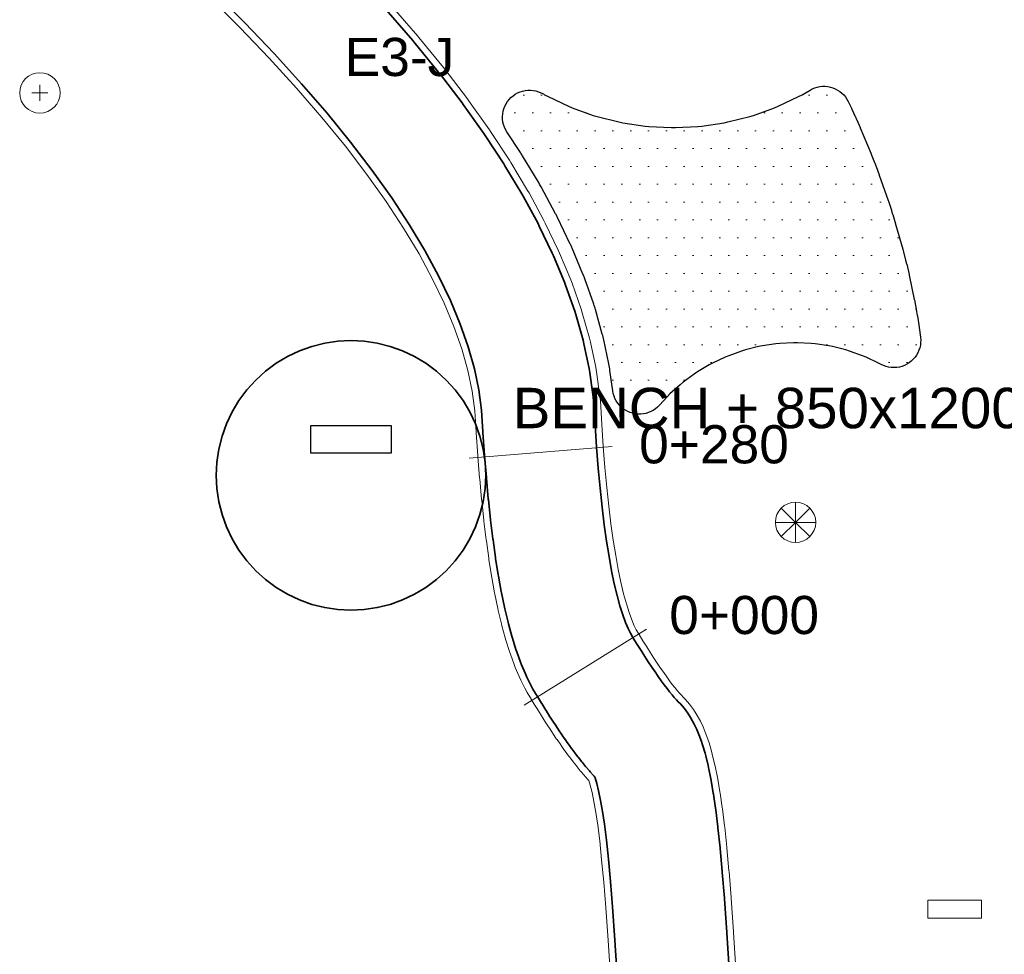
# Model space of a CAD drawing. Header units: metres. Extents: x -6552 to -6384, y 5654608 to 5654799.
# Tile 11 of 20: x -6460 to -6438, y 5654700 to 5654720. Entities that reach past the tile are written whole.
import ezdxf
from ezdxf.enums import TextEntityAlignment as Align

# ---------------------------------------------------------------- set-up
doc = ezdxf.new("R2010")
doc.units = ezdxf.units.M
doc.header["$LTSCALE"] = 0.5
for name, color, linetype, lineweight in [('L-ANNO-DIMS', 2, 'Continuous', 18), ('L-ANNO-TEXT', 2, 'Continuous', 18), ('L-HARD-PATT', 253, 'Continuous', 13), ('L-HARD-PAVE', 8, 'Continuous', 35), ('L-PLNT-GRND', 83, 'Continuous', 13), ('L-PLNT-SHRB', 3, 'Continuous', 25), ('L-SITE-FURN', 40, 'Continuous', 25), ('V-SITE-FURN', 40, 'Continuous', 18), ('V-VEG-TREE', 94, 'Continuous', 18)]:
    doc.layers.add(name, color=color, linetype=linetype, lineweight=lineweight)
doc.styles.add('BR-STD', font='arial.ttf')

# ---------------------------------------------------------------- blocks, each defined once
blk = doc.blocks.new('SITE-BENCH')
at = {"color": 0, "lineweight": -2}
blk.add_lwpolyline([(-1.5, -0.5), (1.5, -0.5), (1.5, 0.5), (-1.5, 0.5)], close=True, dxfattribs=at)
blk = doc.blocks.new('VEG-TREE-DECID')
at = {"color": 0, "lineweight": -2}
for p, q in [((-0.6, 0), (0.6, 0)), ((0, -0.6), (0, 0.6))]:
    blk.add_line(p, q, dxfattribs=at)
blk.add_circle((0, 0), 1.5, dxfattribs=at)
blk = doc.blocks.new('VEG-TREE-CONIF')
at = {"color": 0, "lineweight": -2}
for q in [(0, 1.5), (-1.061, 1.061), (1.061, 1.061), (-1.5, 0), (-1.061, -1.061), (1.5, 0), (0, -1.5), (1.061, -1.061)]:
    blk.add_line((0, 0), q, dxfattribs=at)
blk.add_circle((0, 0), 1.5, dxfattribs=at)

msp = doc.modelspace()

# ---------------------------------------------------------------- hatches: boundary and pattern name
at = {"layer": 'L-HARD-PATT'}
h = msp.add_hatch(dxfattribs=at)
h.set_pattern_fill('AR-CONC', color=256, scale=0.125)
h.paths.add_polyline_path([(-6449.67, 5654710.19), (-6449.684, 5654709.896), (-6449.727, 5654709.605), (-6449.799, 5654709.32), (-6449.898, 5654709.042), (-6450.024, 5654708.776), (-6450.175, 5654708.524), (-6450.351, 5654708.287), (-6450.548, 5654708.069), (-6450.767, 5654707.871), (-6451.003, 5654707.696), (-6451.256, 5654707.545), (-6451.522, 5654707.419), (-6451.799, 5654707.32), (-6452.085, 5654707.248), (-6452.376, 5654707.205), (-6452.67, 5654707.19), (-6452.964, 5654707.205), (-6453.255, 5654707.248), (-6453.541, 5654707.32), (-6453.818, 5654707.419), (-6454.084, 5654707.545), (-6454.336, 5654707.696), (-6454.573, 5654707.871), (-6454.791, 5654708.069), (-6454.989, 5654708.287), (-6455.164, 5654708.524), (-6455.316, 5654708.776), (-6455.441, 5654709.042), (-6455.541, 5654709.32), (-6455.612, 5654709.605), (-6455.655, 5654709.896), (-6455.67, 5654710.19), (-6455.655, 5654710.484), (-6455.612, 5654710.776), (-6455.541, 5654711.061), (-6455.441, 5654711.338), (-6455.316, 5654711.605), (-6455.164, 5654711.857), (-6454.989, 5654712.094), (-6454.791, 5654712.312), (-6454.573, 5654712.509), (-6454.336, 5654712.685), (-6454.084, 5654712.836), (-6453.818, 5654712.962), (-6453.541, 5654713.061), (-6453.255, 5654713.133), (-6452.964, 5654713.176), (-6452.67, 5654713.19), (-6452.376, 5654713.176), (-6452.085, 5654713.133), (-6451.799, 5654713.061), (-6451.522, 5654712.962), (-6451.256, 5654712.836), (-6451.003, 5654712.685), (-6450.767, 5654712.509), (-6450.548, 5654712.312), (-6450.351, 5654712.094), (-6450.175, 5654711.857), (-6450.024, 5654711.605), (-6449.898, 5654711.338), (-6449.799, 5654711.061), (-6449.727, 5654710.776), (-6449.684, 5654710.484)])
at = {"layer": 'L-PLNT-GRND'}
h = msp.add_hatch(dxfattribs=at)
h.set_pattern_fill('DOTS', color=42, scale=0.25)
h.paths.add_polyline_path([(-6449.197, 5654717.837), (-6449.228, 5654717.888), (-6449.253, 5654717.943), (-6449.272, 5654717.999), (-6449.286, 5654718.057), (-6449.294, 5654718.117), (-6449.296, 5654718.176), (-6449.292, 5654718.236), (-6449.282, 5654718.295), (-6449.266, 5654718.353), (-6449.245, 5654718.408), (-6449.218, 5654718.462), (-6449.186, 5654718.512), (-6449.149, 5654718.559), (-6449.108, 5654718.603), (-6449.062, 5654718.641), (-6449.013, 5654718.675), (-6448.961, 5654718.704), (-6448.906, 5654718.728), (-6448.849, 5654718.746), (-6448.79, 5654718.759), (-6448.731, 5654718.765), (-6448.671, 5654718.766), (-6448.611, 5654718.76), (-6448.553, 5654718.749), (-6448.495, 5654718.732), (-6448.44, 5654718.709), (-6448.387, 5654718.681), (-6448.358, 5654718.663), (-6448.28, 5654718.622), (-6447.828, 5654718.408), (-6447.746, 5654718.374), (-6447.275, 5654718.205), (-6447.191, 5654718.18), (-6446.705, 5654718.058), (-6446.619, 5654718.041), (-6446.124, 5654717.967), (-6446.036, 5654717.959), (-6445.536, 5654717.934), (-6445.448, 5654717.934), (-6444.948, 5654717.959), (-6444.86, 5654717.967), (-6444.365, 5654718.041), (-6444.279, 5654718.058), (-6443.793, 5654718.18), (-6443.709, 5654718.205), (-6443.238, 5654718.374), (-6443.156, 5654718.408), (-6442.704, 5654718.622), (-6442.626, 5654718.663), (-6442.45, 5654718.768), (-6442.399, 5654718.796), (-6442.345, 5654718.818), (-6442.288, 5654718.835), (-6442.231, 5654718.847), (-6442.173, 5654718.853), (-6442.114, 5654718.853), (-6442.056, 5654718.847), (-6441.998, 5654718.836), (-6441.942, 5654718.819), (-6441.887, 5654718.797), (-6441.836, 5654718.769), (-6441.787, 5654718.737), (-6441.741, 5654718.7), (-6441.7, 5654718.659), (-6441.662, 5654718.614), (-6441.629, 5654718.565), (-6441.601, 5654718.513), (-6441.523, 5654718.351), (-6441.52, 5654718.344), (-6441.443, 5654718.178), (-6441.439, 5654718.171), (-6441.412, 5654718.111), (-6441.409, 5654718.103), (-6441.336, 5654717.936), (-6441.333, 5654717.928), (-6441.091, 5654717.346), (-6441.087, 5654717.338), (-6441.013, 5654717.153), (-6441.01, 5654717.145), (-6440.984, 5654717.078), (-6440.981, 5654717.07), (-6440.912, 5654716.883), (-6440.909, 5654716.875), (-6440.709, 5654716.306), (-6440.706, 5654716.297), (-6440.638, 5654716.091), (-6440.635, 5654716.083), (-6440.611, 5654716.008), (-6440.608, 5654715.999), (-6440.546, 5654715.792), (-6440.544, 5654715.783), (-6440.386, 5654715.226), (-6440.383, 5654715.217), (-6440.323, 5654714.99), (-6440.321, 5654714.981), (-6440.301, 5654714.899), (-6440.298, 5654714.889), (-6440.246, 5654714.661), (-6440.244, 5654714.651), (-6440.129, 5654714.107), (-6440.127, 5654714.096), (-6440.079, 5654713.849), (-6440.077, 5654713.839), (-6440.062, 5654713.75), (-6440.06, 5654713.739), (-6440.021, 5654713.491), (-6440.02, 5654713.48), (-6439.991, 5654713.271), (-6439.986, 5654713.211), (-6439.987, 5654713.151), (-6439.994, 5654713.092), (-6440.006, 5654713.033), (-6440.025, 5654712.976), (-6440.049, 5654712.922), (-6440.078, 5654712.869), (-6440.113, 5654712.82), (-6440.152, 5654712.775), (-6440.195, 5654712.734), (-6440.243, 5654712.697), (-6440.294, 5654712.666), (-6440.347, 5654712.639), (-6440.403, 5654712.618), (-6440.461, 5654712.603), (-6440.521, 5654712.593), (-6440.58, 5654712.59), (-6440.64, 5654712.592), (-6440.7, 5654712.601), (-6440.758, 5654712.615), (-6440.814, 5654712.635), (-6440.868, 5654712.661), (-6440.926, 5654712.692), (-6441.201, 5654712.822), (-6441.283, 5654712.855), (-6441.569, 5654712.958), (-6441.654, 5654712.984), (-6441.949, 5654713.057), (-6442.035, 5654713.075), (-6442.336, 5654713.119), (-6442.424, 5654713.128), (-6442.728, 5654713.143), (-6442.816, 5654713.143), (-6443.12, 5654713.128), (-6443.208, 5654713.119), (-6443.509, 5654713.075), (-6443.595, 5654713.057), (-6443.89, 5654712.984), (-6443.975, 5654712.958), (-6444.261, 5654712.855), (-6444.343, 5654712.822), (-6444.618, 5654712.692), (-6444.696, 5654712.65), (-6444.956, 5654712.494), (-6445.03, 5654712.445), (-6445.274, 5654712.263), (-6445.342, 5654712.207), (-6445.568, 5654712.003), (-6445.63, 5654711.941), (-6445.803, 5654711.75), (-6445.845, 5654711.708), (-6445.89, 5654711.671), (-6445.94, 5654711.638), (-6445.992, 5654711.61), (-6446.046, 5654711.588), (-6446.103, 5654711.571), (-6446.161, 5654711.559), (-6446.22, 5654711.554), (-6446.279, 5654711.554), (-6446.338, 5654711.56), (-6446.396, 5654711.572), (-6446.453, 5654711.59), (-6446.507, 5654711.613), (-6446.559, 5654711.641), (-6446.608, 5654711.674), (-6446.654, 5654711.712), (-6446.695, 5654711.754), (-6446.732, 5654711.8), (-6446.765, 5654711.85), (-6446.792, 5654711.902), (-6446.814, 5654711.957), (-6446.831, 5654712.014), (-6446.842, 5654712.072), (-6446.904, 5654712.528), (-6446.909, 5654712.56), (-6446.923, 5654712.639), (-6446.929, 5654712.671), (-6447.042, 5654713.205), (-6447.048, 5654713.234), (-6447.066, 5654713.306), (-6447.074, 5654713.336), (-6447.229, 5654713.883), (-6447.237, 5654713.91), (-6447.258, 5654713.975), (-6447.266, 5654714.002), (-6447.464, 5654714.563), (-6447.472, 5654714.587), (-6447.495, 5654714.646), (-6447.505, 5654714.67), (-6447.744, 5654715.245), (-6447.754, 5654715.267), (-6447.778, 5654715.32), (-6447.788, 5654715.341), (-6448.07, 5654715.929), (-6448.08, 5654715.948), (-6448.104, 5654715.996), (-6448.114, 5654716.015), (-6448.439, 5654716.616), (-6448.449, 5654716.633), (-6448.473, 5654716.676), (-6448.483, 5654716.693), (-6448.852, 5654717.307), (-6448.861, 5654717.322), (-6448.885, 5654717.36), (-6448.895, 5654717.375)])

# ---------------------------------------------------------------- linework, layer by layer
at = {"layer": 'L-ANNO-DIMS'}
for points in [[(-6450.042, 5654710.574), (-6446.853, 5654710.835)], [(-6448.812, 5654705.077), (-6446.094, 5654706.766)]]:
    msp.add_lwpolyline(points, dxfattribs=at)
at = {"layer": 'L-HARD-PATT'}
for points in [[(-6455.743, 5654720.975), (-6455.034, 5654720.267), (-6454.379, 5654719.581), (-6453.768, 5654718.909), (-6453.2, 5654718.252), (-6452.677, 5654717.609), (-6452.198, 5654716.981), (-6451.763, 5654716.369), (-6451.371, 5654715.773), (-6451.024, 5654715.193), (-6450.719, 5654714.631), (-6450.457, 5654714.086), (-6450.238, 5654713.56), (-6450.059, 5654713.052), (-6449.921, 5654712.564), (-6449.822, 5654712.094), (-6449.761, 5654711.644), (-6449.732, 5654711.161), (-6449.731, 5654711.148), (-6449.696, 5654710.64), (-6449.695, 5654710.626), (-6449.656, 5654710.142), (-6449.655, 5654710.126), (-6449.612, 5654709.665), (-6449.61, 5654709.648), (-6449.563, 5654709.211), (-6449.561, 5654709.192), (-6449.51, 5654708.778), (-6449.507, 5654708.756), (-6449.453, 5654708.366), (-6449.449, 5654708.342), (-6449.391, 5654707.975), (-6449.386, 5654707.948), (-6449.324, 5654707.605), (-6449.318, 5654707.574), (-6449.251, 5654707.254), (-6449.244, 5654707.22), (-6449.173, 5654706.923), (-6449.163, 5654706.883), (-6449.089, 5654706.61), (-6449.076, 5654706.565), (-6448.998, 5654706.315), (-6448.98, 5654706.262), (-6448.898, 5654706.035), (-6448.874, 5654705.974), (-6448.788, 5654705.771), (-6448.755, 5654705.699), (-6448.665, 5654705.519), (-6448.619, 5654705.435), (-6448.525, 5654705.279), (-6448.52, 5654705.271), (-6448.428, 5654705.12), (-6448.423, 5654705.112), (-6448.333, 5654704.967), (-6448.327, 5654704.958), (-6448.239, 5654704.819), (-6448.233, 5654704.809), (-6448.147, 5654704.676), (-6448.14, 5654704.666), (-6448.056, 5654704.539), (-6448.049, 5654704.527), (-6447.967, 5654704.406), (-6447.958, 5654704.394), (-6447.878, 5654704.279), (-6447.869, 5654704.266), (-6447.791, 5654704.156), (-6447.78, 5654704.142), (-6447.704, 5654704.038), (-6447.692, 5654704.023), (-6447.618, 5654703.925), (-6447.605, 5654703.908), (-6447.533, 5654703.817), (-6447.518, 5654703.798), (-6447.448, 5654703.712), (-6447.431, 5654703.692), (-6447.363, 5654703.612), (-6447.344, 5654703.59), (-6447.277, 5654703.516), (-6447.255, 5654703.492), (-6447.239, 5654703.475), (-6447.232, 5654703.455), (-6447.197, 5654703.335), (-6447.156, 5654703.167), (-6447.113, 5654702.956), (-6447.07, 5654702.707), (-6447.028, 5654702.424), (-6446.984, 5654702.073), (-6446.939, 5654701.647), (-6446.894, 5654701.15), (-6446.848, 5654700.585), (-6446.796, 5654699.846), (-6446.738, 5654698.932)], [(-6446.888, 5654698.923), (-6446.946, 5654699.836), (-6446.998, 5654700.574), (-6447.043, 5654701.137), (-6447.089, 5654701.632), (-6447.133, 5654702.056), (-6447.176, 5654702.404), (-6447.218, 5654702.683), (-6447.261, 5654702.928), (-6447.302, 5654703.134), (-6447.342, 5654703.296), (-6447.371, 5654703.396), (-6447.389, 5654703.416), (-6447.455, 5654703.49), (-6447.477, 5654703.515), (-6447.545, 5654703.595), (-6447.564, 5654703.617), (-6447.634, 5654703.703), (-6447.651, 5654703.724), (-6447.723, 5654703.816), (-6447.738, 5654703.835), (-6447.812, 5654703.932), (-6447.825, 5654703.95), (-6447.901, 5654704.053), (-6447.913, 5654704.069), (-6447.991, 5654704.178), (-6448.001, 5654704.193), (-6448.081, 5654704.309), (-6448.091, 5654704.322), (-6448.173, 5654704.443), (-6448.181, 5654704.456), (-6448.265, 5654704.583), (-6448.273, 5654704.595), (-6448.359, 5654704.728), (-6448.366, 5654704.739), (-6448.454, 5654704.877), (-6448.46, 5654704.888), (-6448.55, 5654705.032), (-6448.556, 5654705.042), (-6448.648, 5654705.192), (-6448.654, 5654705.202), (-6448.747, 5654705.358), (-6448.799, 5654705.452), (-6448.889, 5654705.632), (-6448.926, 5654705.712), (-6449.012, 5654705.915), (-6449.039, 5654705.984), (-6449.121, 5654706.211), (-6449.141, 5654706.27), (-6449.219, 5654706.52), (-6449.234, 5654706.571), (-6449.308, 5654706.844), (-6449.319, 5654706.888), (-6449.39, 5654707.185), (-6449.398, 5654707.224), (-6449.465, 5654707.544), (-6449.471, 5654707.578), (-6449.534, 5654707.921), (-6449.539, 5654707.951), (-6449.597, 5654708.318), (-6449.601, 5654708.345), (-6449.656, 5654708.736), (-6449.659, 5654708.759), (-6449.71, 5654709.173), (-6449.712, 5654709.195), (-6449.759, 5654709.632), (-6449.761, 5654709.651), (-6449.804, 5654710.112), (-6449.806, 5654710.13), (-6449.845, 5654710.614), (-6449.846, 5654710.63), (-6449.881, 5654711.138), (-6449.882, 5654711.152), (-6449.91, 5654711.63), (-6449.97, 5654712.069), (-6450.067, 5654712.528), (-6450.202, 5654713.007), (-6450.378, 5654713.506), (-6450.594, 5654714.025), (-6450.853, 5654714.562), (-6451.154, 5654715.119), (-6451.498, 5654715.693), (-6451.887, 5654716.284), (-6452.319, 5654716.892), (-6452.795, 5654717.516), (-6453.315, 5654718.155), (-6453.88, 5654718.81), (-6454.489, 5654719.479), (-6455.142, 5654720.162), (-6455.849, 5654720.869)], [(-6444.243, 5654699.087), (-6444.301, 5654700.009), (-6444.302, 5654700.017), (-6444.355, 5654700.767), (-6444.356, 5654700.781), (-6444.403, 5654701.359), (-6444.404, 5654701.372), (-6444.451, 5654701.884), (-6444.452, 5654701.9), (-6444.499, 5654702.346), (-6444.502, 5654702.368), (-6444.549, 5654702.747), (-6444.553, 5654702.779), (-6444.6, 5654703.092), (-6444.604, 5654703.12), (-6444.653, 5654703.401), (-6444.66, 5654703.436), (-6444.711, 5654703.686), (-6444.72, 5654703.73), (-6444.773, 5654703.949), (-6444.788, 5654704.006), (-6444.843, 5654704.194), (-6444.868, 5654704.27), (-6444.924, 5654704.426), (-6444.968, 5654704.531), (-6445.026, 5654704.656), (-6445.108, 5654704.803), (-6445.169, 5654704.897), (-6445.246, 5654705.004), (-6445.335, 5654705.103), (-6445.384, 5654705.152), (-6445.425, 5654705.195), (-6445.471, 5654705.246), (-6445.521, 5654705.306), (-6445.576, 5654705.372), (-6445.634, 5654705.446), (-6445.696, 5654705.528), (-6445.761, 5654705.617), (-6445.83, 5654705.712), (-6445.901, 5654705.815), (-6445.975, 5654705.924), (-6446.052, 5654706.04), (-6446.131, 5654706.162), (-6446.213, 5654706.292), (-6446.297, 5654706.427), (-6446.384, 5654706.569), (-6446.45, 5654706.68), (-6446.501, 5654706.781), (-6446.559, 5654706.918), (-6446.62, 5654707.087), (-6446.683, 5654707.288), (-6446.745, 5654707.519), (-6446.807, 5654707.779), (-6446.867, 5654708.067), (-6446.924, 5654708.382), (-6446.979, 5654708.724), (-6447.03, 5654709.092), (-6447.078, 5654709.486), (-6447.123, 5654709.906), (-6447.165, 5654710.35), (-6447.203, 5654710.82), (-6447.237, 5654711.314), (-6447.268, 5654711.839), (-6447.277, 5654711.935), (-6447.351, 5654712.478), (-6447.367, 5654712.567), (-6447.484, 5654713.122), (-6447.504, 5654713.203), (-6447.664, 5654713.77), (-6447.688, 5654713.844), (-6447.891, 5654714.422), (-6447.917, 5654714.489), (-6448.163, 5654715.079), (-6448.19, 5654715.139), (-6448.479, 5654715.741), (-6448.506, 5654715.794), (-6448.838, 5654716.408), (-6448.866, 5654716.456), (-6449.241, 5654717.081), (-6449.268, 5654717.123), (-6449.686, 5654717.76), (-6449.712, 5654717.798), (-6450.173, 5654718.447), (-6450.198, 5654718.481), (-6450.702, 5654719.141), (-6450.726, 5654719.172), (-6451.273, 5654719.844), (-6451.296, 5654719.871), (-6451.886, 5654720.555)], [(-6451.772, 5654720.653), (-6451.182, 5654719.969), (-6451.156, 5654719.938), (-6450.61, 5654719.267), (-6450.582, 5654719.232), (-6450.079, 5654718.572), (-6450.05, 5654718.534), (-6449.589, 5654717.885), (-6449.56, 5654717.842), (-6449.142, 5654717.206), (-6449.112, 5654717.158), (-6448.737, 5654716.533), (-6448.706, 5654716.479), (-6448.374, 5654715.866), (-6448.344, 5654715.806), (-6448.055, 5654715.204), (-6448.024, 5654715.137), (-6447.778, 5654714.547), (-6447.749, 5654714.472), (-6447.546, 5654713.894), (-6447.52, 5654713.811), (-6447.36, 5654713.244), (-6447.337, 5654713.153), (-6447.22, 5654712.598), (-6447.203, 5654712.498), (-6447.129, 5654711.955), (-6447.118, 5654711.848), (-6447.087, 5654711.324), (-6447.053, 5654710.831), (-6447.015, 5654710.363), (-6446.974, 5654709.921), (-6446.929, 5654709.504), (-6446.881, 5654709.112), (-6446.83, 5654708.746), (-6446.776, 5654708.407), (-6446.719, 5654708.095), (-6446.66, 5654707.811), (-6446.6, 5654707.556), (-6446.539, 5654707.33), (-6446.478, 5654707.135), (-6446.419, 5654706.972), (-6446.365, 5654706.844), (-6446.319, 5654706.752), (-6446.255, 5654706.647), (-6446.169, 5654706.506), (-6446.086, 5654706.371), (-6446.005, 5654706.243), (-6445.926, 5654706.122), (-6445.85, 5654706.007), (-6445.777, 5654705.9), (-6445.707, 5654705.799), (-6445.64, 5654705.705), (-6445.576, 5654705.618), (-6445.516, 5654705.538), (-6445.459, 5654705.466), (-6445.406, 5654705.402), (-6445.358, 5654705.345), (-6445.315, 5654705.297), (-6445.277, 5654705.257), (-6445.229, 5654705.209), (-6445.13, 5654705.098), (-6445.043, 5654704.978), (-6444.982, 5654704.885), (-6444.891, 5654704.719), (-6444.832, 5654704.594), (-6444.783, 5654704.477), (-6444.727, 5654704.321), (-6444.699, 5654704.236), (-6444.644, 5654704.048), (-6444.627, 5654703.984), (-6444.575, 5654703.766), (-6444.564, 5654703.716), (-6444.513, 5654703.466), (-6444.505, 5654703.427), (-6444.457, 5654703.146), (-6444.451, 5654703.114), (-6444.405, 5654702.801), (-6444.4, 5654702.766), (-6444.353, 5654702.387), (-6444.35, 5654702.361), (-6444.303, 5654701.916), (-6444.301, 5654701.897), (-6444.254, 5654701.386), (-6444.253, 5654701.371), (-6444.206, 5654700.793), (-6444.205, 5654700.778), (-6444.152, 5654700.028), (-6444.152, 5654700.018), (-6444.093, 5654699.097)]]:
    msp.add_lwpolyline(points, dxfattribs=at)
at = {"layer": 'L-HARD-PAVE'}
for points in [[(-6446.738, 5654698.932), (-6446.796, 5654699.846), (-6446.848, 5654700.585), (-6446.894, 5654701.15), (-6446.939, 5654701.647), (-6446.984, 5654702.073), (-6447.028, 5654702.424), (-6447.07, 5654702.707), (-6447.113, 5654702.956), (-6447.156, 5654703.167), (-6447.197, 5654703.335), (-6447.232, 5654703.455), (-6447.239, 5654703.475), (-6447.255, 5654703.492), (-6447.277, 5654703.516), (-6447.344, 5654703.59), (-6447.363, 5654703.612), (-6447.431, 5654703.692), (-6447.448, 5654703.712), (-6447.518, 5654703.798), (-6447.533, 5654703.817), (-6447.605, 5654703.908), (-6447.618, 5654703.925), (-6447.692, 5654704.023), (-6447.704, 5654704.038), (-6447.78, 5654704.142), (-6447.791, 5654704.156), (-6447.869, 5654704.266), (-6447.878, 5654704.279), (-6447.958, 5654704.394), (-6447.967, 5654704.406), (-6448.049, 5654704.527), (-6448.056, 5654704.539), (-6448.14, 5654704.666), (-6448.147, 5654704.676), (-6448.233, 5654704.809), (-6448.239, 5654704.819), (-6448.327, 5654704.958), (-6448.333, 5654704.967), (-6448.423, 5654705.112), (-6448.428, 5654705.12), (-6448.52, 5654705.271), (-6448.525, 5654705.279), (-6448.619, 5654705.435), (-6448.665, 5654705.519), (-6448.755, 5654705.699), (-6448.788, 5654705.771), (-6448.874, 5654705.974), (-6448.898, 5654706.035), (-6448.98, 5654706.262), (-6448.998, 5654706.315), (-6449.076, 5654706.565), (-6449.089, 5654706.61), (-6449.163, 5654706.883), (-6449.173, 5654706.923), (-6449.244, 5654707.22), (-6449.251, 5654707.254), (-6449.318, 5654707.574), (-6449.324, 5654707.605), (-6449.386, 5654707.948), (-6449.391, 5654707.975), (-6449.449, 5654708.342), (-6449.453, 5654708.366), (-6449.507, 5654708.756), (-6449.51, 5654708.778), (-6449.561, 5654709.192), (-6449.563, 5654709.211), (-6449.61, 5654709.648), (-6449.612, 5654709.665), (-6449.655, 5654710.126), (-6449.656, 5654710.142), (-6449.695, 5654710.626), (-6449.696, 5654710.64), (-6449.731, 5654711.148), (-6449.732, 5654711.161), (-6449.761, 5654711.644), (-6449.822, 5654712.094), (-6449.921, 5654712.564), (-6450.059, 5654713.052), (-6450.238, 5654713.56), (-6450.457, 5654714.086), (-6450.719, 5654714.631), (-6451.024, 5654715.193), (-6451.371, 5654715.773), (-6451.763, 5654716.369), (-6452.198, 5654716.981), (-6452.677, 5654717.609), (-6453.2, 5654718.252), (-6453.768, 5654718.909), (-6454.379, 5654719.581), (-6455.034, 5654720.267), (-6455.743, 5654720.975)], [(-6451.886, 5654720.555), (-6451.296, 5654719.871), (-6451.273, 5654719.844), (-6450.726, 5654719.172), (-6450.702, 5654719.141), (-6450.198, 5654718.481), (-6450.173, 5654718.447), (-6449.712, 5654717.798), (-6449.686, 5654717.76), (-6449.268, 5654717.123), (-6449.241, 5654717.081), (-6448.866, 5654716.456), (-6448.838, 5654716.408), (-6448.506, 5654715.794), (-6448.479, 5654715.741), (-6448.19, 5654715.139), (-6448.163, 5654715.079), (-6447.917, 5654714.489), (-6447.891, 5654714.422), (-6447.688, 5654713.844), (-6447.664, 5654713.77), (-6447.504, 5654713.203), (-6447.484, 5654713.122), (-6447.367, 5654712.567), (-6447.351, 5654712.478), (-6447.277, 5654711.935), (-6447.268, 5654711.839), (-6447.237, 5654711.314), (-6447.203, 5654710.82), (-6447.165, 5654710.35), (-6447.123, 5654709.906), (-6447.078, 5654709.486), (-6447.03, 5654709.092), (-6446.979, 5654708.724), (-6446.924, 5654708.382), (-6446.867, 5654708.067), (-6446.807, 5654707.779), (-6446.745, 5654707.519), (-6446.683, 5654707.288), (-6446.62, 5654707.087), (-6446.559, 5654706.918), (-6446.501, 5654706.781), (-6446.45, 5654706.68), (-6446.384, 5654706.569), (-6446.297, 5654706.427), (-6446.213, 5654706.292), (-6446.131, 5654706.162), (-6446.052, 5654706.04), (-6445.975, 5654705.924), (-6445.901, 5654705.815), (-6445.83, 5654705.712), (-6445.761, 5654705.617), (-6445.696, 5654705.528), (-6445.634, 5654705.446), (-6445.576, 5654705.372), (-6445.521, 5654705.306), (-6445.471, 5654705.246), (-6445.425, 5654705.195), (-6445.384, 5654705.152), (-6445.335, 5654705.103), (-6445.246, 5654705.004), (-6445.169, 5654704.897), (-6445.108, 5654704.803), (-6445.026, 5654704.656), (-6444.968, 5654704.531), (-6444.924, 5654704.426), (-6444.868, 5654704.27), (-6444.843, 5654704.194), (-6444.788, 5654704.006), (-6444.773, 5654703.949), (-6444.72, 5654703.73), (-6444.711, 5654703.686), (-6444.66, 5654703.436), (-6444.653, 5654703.401), (-6444.604, 5654703.12), (-6444.6, 5654703.092), (-6444.553, 5654702.779), (-6444.549, 5654702.747), (-6444.502, 5654702.368), (-6444.499, 5654702.346), (-6444.452, 5654701.9), (-6444.451, 5654701.884), (-6444.404, 5654701.372), (-6444.403, 5654701.359), (-6444.356, 5654700.781), (-6444.355, 5654700.767), (-6444.302, 5654700.017), (-6444.301, 5654700.009), (-6444.243, 5654699.087)]]:
    msp.add_lwpolyline(points, dxfattribs=at)
msp.add_lwpolyline([(-6449.67, 5654710.19), (-6449.684, 5654709.896), (-6449.727, 5654709.605), (-6449.799, 5654709.32), (-6449.898, 5654709.042), (-6450.024, 5654708.776), (-6450.175, 5654708.524), (-6450.351, 5654708.287), (-6450.548, 5654708.069), (-6450.767, 5654707.871), (-6451.003, 5654707.696), (-6451.256, 5654707.545), (-6451.522, 5654707.419), (-6451.799, 5654707.32), (-6452.085, 5654707.248), (-6452.376, 5654707.205), (-6452.67, 5654707.19), (-6452.964, 5654707.205), (-6453.255, 5654707.248), (-6453.541, 5654707.32), (-6453.818, 5654707.419), (-6454.084, 5654707.545), (-6454.336, 5654707.696), (-6454.573, 5654707.871), (-6454.791, 5654708.069), (-6454.989, 5654708.287), (-6455.164, 5654708.524), (-6455.316, 5654708.776), (-6455.441, 5654709.042), (-6455.541, 5654709.32), (-6455.612, 5654709.605), (-6455.655, 5654709.896), (-6455.67, 5654710.19), (-6455.655, 5654710.484), (-6455.612, 5654710.776), (-6455.541, 5654711.061), (-6455.441, 5654711.338), (-6455.316, 5654711.605), (-6455.164, 5654711.857), (-6454.989, 5654712.094), (-6454.791, 5654712.312), (-6454.573, 5654712.509), (-6454.336, 5654712.685), (-6454.084, 5654712.836), (-6453.818, 5654712.962), (-6453.541, 5654713.061), (-6453.255, 5654713.133), (-6452.964, 5654713.176), (-6452.67, 5654713.19), (-6452.376, 5654713.176), (-6452.085, 5654713.133), (-6451.799, 5654713.061), (-6451.522, 5654712.962), (-6451.256, 5654712.836), (-6451.003, 5654712.685), (-6450.767, 5654712.509), (-6450.548, 5654712.312), (-6450.351, 5654712.094), (-6450.175, 5654711.857), (-6450.024, 5654711.605), (-6449.898, 5654711.338), (-6449.799, 5654711.061), (-6449.727, 5654710.776), (-6449.684, 5654710.484), (-6449.67, 5654710.19)], close=True, dxfattribs=at)
at = {"layer": 'L-PLNT-SHRB'}
msp.add_lwpolyline([(-6449.197, 5654717.837), (-6449.228, 5654717.888), (-6449.253, 5654717.943), (-6449.272, 5654717.999), (-6449.286, 5654718.057), (-6449.294, 5654718.117), (-6449.296, 5654718.176), (-6449.292, 5654718.236), (-6449.282, 5654718.295), (-6449.266, 5654718.353), (-6449.245, 5654718.408), (-6449.218, 5654718.462), (-6449.186, 5654718.512), (-6449.149, 5654718.559), (-6449.108, 5654718.603), (-6449.062, 5654718.641), (-6449.013, 5654718.675), (-6448.961, 5654718.704), (-6448.906, 5654718.728), (-6448.849, 5654718.746), (-6448.79, 5654718.759), (-6448.731, 5654718.765), (-6448.671, 5654718.766), (-6448.611, 5654718.76), (-6448.553, 5654718.749), (-6448.495, 5654718.732), (-6448.44, 5654718.709), (-6448.387, 5654718.681), (-6448.358, 5654718.663), (-6448.28, 5654718.622), (-6447.828, 5654718.408), (-6447.746, 5654718.374), (-6447.275, 5654718.205), (-6447.191, 5654718.18), (-6446.705, 5654718.058), (-6446.619, 5654718.041), (-6446.124, 5654717.967), (-6446.036, 5654717.959), (-6445.536, 5654717.934), (-6445.448, 5654717.934), (-6444.948, 5654717.959), (-6444.86, 5654717.967), (-6444.365, 5654718.041), (-6444.279, 5654718.058), (-6443.793, 5654718.18), (-6443.709, 5654718.205), (-6443.238, 5654718.374), (-6443.156, 5654718.408), (-6442.704, 5654718.622), (-6442.626, 5654718.663), (-6442.45, 5654718.768), (-6442.399, 5654718.796), (-6442.345, 5654718.818), (-6442.288, 5654718.835), (-6442.231, 5654718.847), (-6442.173, 5654718.853), (-6442.114, 5654718.853), (-6442.056, 5654718.847), (-6441.998, 5654718.836), (-6441.942, 5654718.819), (-6441.887, 5654718.797), (-6441.836, 5654718.769), (-6441.787, 5654718.737), (-6441.741, 5654718.7), (-6441.7, 5654718.659), (-6441.662, 5654718.614), (-6441.629, 5654718.565), (-6441.601, 5654718.513), (-6441.523, 5654718.351), (-6441.52, 5654718.344), (-6441.443, 5654718.178), (-6441.439, 5654718.171), (-6441.412, 5654718.111), (-6441.409, 5654718.103), (-6441.336, 5654717.936), (-6441.333, 5654717.928), (-6441.091, 5654717.346), (-6441.087, 5654717.338), (-6441.013, 5654717.153), (-6441.01, 5654717.145), (-6440.984, 5654717.078), (-6440.981, 5654717.07), (-6440.912, 5654716.883), (-6440.909, 5654716.875), (-6440.709, 5654716.306), (-6440.706, 5654716.297), (-6440.638, 5654716.091), (-6440.635, 5654716.083), (-6440.611, 5654716.008), (-6440.608, 5654715.999), (-6440.546, 5654715.792), (-6440.544, 5654715.783), (-6440.386, 5654715.226), (-6440.383, 5654715.217), (-6440.323, 5654714.99), (-6440.321, 5654714.981), (-6440.301, 5654714.899), (-6440.298, 5654714.889), (-6440.246, 5654714.661), (-6440.244, 5654714.651), (-6440.129, 5654714.107), (-6440.127, 5654714.096), (-6440.079, 5654713.849), (-6440.077, 5654713.839), (-6440.062, 5654713.75), (-6440.06, 5654713.739), (-6440.021, 5654713.491), (-6440.02, 5654713.48), (-6439.991, 5654713.271), (-6439.986, 5654713.211), (-6439.987, 5654713.151), (-6439.994, 5654713.092), (-6440.006, 5654713.033), (-6440.025, 5654712.976), (-6440.049, 5654712.922), (-6440.078, 5654712.869), (-6440.113, 5654712.82), (-6440.152, 5654712.775), (-6440.195, 5654712.734), (-6440.243, 5654712.697), (-6440.294, 5654712.666), (-6440.347, 5654712.639), (-6440.403, 5654712.618), (-6440.461, 5654712.603), (-6440.521, 5654712.593), (-6440.58, 5654712.59), (-6440.64, 5654712.592), (-6440.7, 5654712.601), (-6440.758, 5654712.615), (-6440.814, 5654712.635), (-6440.868, 5654712.661), (-6440.926, 5654712.692), (-6441.201, 5654712.822), (-6441.283, 5654712.855), (-6441.569, 5654712.958), (-6441.654, 5654712.984), (-6441.949, 5654713.057), (-6442.035, 5654713.075), (-6442.336, 5654713.119), (-6442.424, 5654713.128), (-6442.728, 5654713.143), (-6442.816, 5654713.143), (-6443.12, 5654713.128), (-6443.208, 5654713.119), (-6443.509, 5654713.075), (-6443.595, 5654713.057), (-6443.89, 5654712.984), (-6443.975, 5654712.958), (-6444.261, 5654712.855), (-6444.343, 5654712.822), (-6444.618, 5654712.692), (-6444.696, 5654712.65), (-6444.956, 5654712.494), (-6445.03, 5654712.445), (-6445.274, 5654712.263), (-6445.342, 5654712.207), (-6445.568, 5654712.003), (-6445.63, 5654711.941), (-6445.803, 5654711.75), (-6445.845, 5654711.708), (-6445.89, 5654711.671), (-6445.94, 5654711.638), (-6445.992, 5654711.61), (-6446.046, 5654711.588), (-6446.103, 5654711.571), (-6446.161, 5654711.559), (-6446.22, 5654711.554), (-6446.279, 5654711.554), (-6446.338, 5654711.56), (-6446.396, 5654711.572), (-6446.453, 5654711.59), (-6446.507, 5654711.613), (-6446.559, 5654711.641), (-6446.608, 5654711.674), (-6446.654, 5654711.712), (-6446.695, 5654711.754), (-6446.732, 5654711.8), (-6446.765, 5654711.85), (-6446.792, 5654711.902), (-6446.814, 5654711.957), (-6446.831, 5654712.014), (-6446.842, 5654712.072), (-6446.904, 5654712.528), (-6446.909, 5654712.56), (-6446.923, 5654712.639), (-6446.929, 5654712.671), (-6447.042, 5654713.205), (-6447.048, 5654713.234), (-6447.066, 5654713.306), (-6447.074, 5654713.336), (-6447.229, 5654713.883), (-6447.237, 5654713.91), (-6447.258, 5654713.975), (-6447.266, 5654714.002), (-6447.464, 5654714.563), (-6447.472, 5654714.587), (-6447.495, 5654714.646), (-6447.505, 5654714.67), (-6447.744, 5654715.245), (-6447.754, 5654715.267), (-6447.778, 5654715.32), (-6447.788, 5654715.341), (-6448.07, 5654715.929), (-6448.08, 5654715.948), (-6448.104, 5654715.996), (-6448.114, 5654716.015), (-6448.439, 5654716.616), (-6448.449, 5654716.633), (-6448.473, 5654716.676), (-6448.483, 5654716.693), (-6448.852, 5654717.307), (-6448.861, 5654717.322), (-6448.885, 5654717.36), (-6448.895, 5654717.375), (-6449.197, 5654717.837)], close=True, dxfattribs=at)

# ---------------------------------------------------------------- block references
at = {"layer": 'L-SITE-FURN', "xscale": 0.6, "yscale": 0.6}
msp.add_blockref('SITE-BENCH', (-6452.67, 5654710.99), dxfattribs=at)
at = {"layer": 'V-SITE-FURN', "xscale": 0.4, "yscale": 0.4}
msp.add_blockref('SITE-BENCH', (-6439.23, 5654700.531), dxfattribs=at)
at = {"layer": 'V-VEG-TREE', "xscale": 0.3, "yscale": 0.3}
for name, p in [('VEG-TREE-DECID', (-6459.595, 5654718.705)), ('VEG-TREE-CONIF', (-6442.772, 5654709.145))]:
    msp.add_blockref(name, p, dxfattribs=at)

# ---------------------------------------------------------------- texts
at = {"layer": 'L-ANNO-DIMS', "style": 'BR-STD'}
for s, p in [('E3-J', (-6452.811, 5654719.505)), ('0+280', (-6446.255, 5654710.883)), ('0+000', (-6445.584, 5654707.083))]:
    msp.add_text(s, height=0.85, dxfattribs=at).set_placement(p, align=Align.MIDDLE_LEFT)
at = {"layer": 'L-ANNO-TEXT', "style": 'BR-STD'}
msp.add_text('BENCH + 850x1200 WHEELCHAIR SPACE (DETAIL 6/L-501)', height=0.9, dxfattribs=at).set_placement((-6449.07, 5654711.69), align=Align.MIDDLE_LEFT)

doc.saveas('drawing.dxf')
